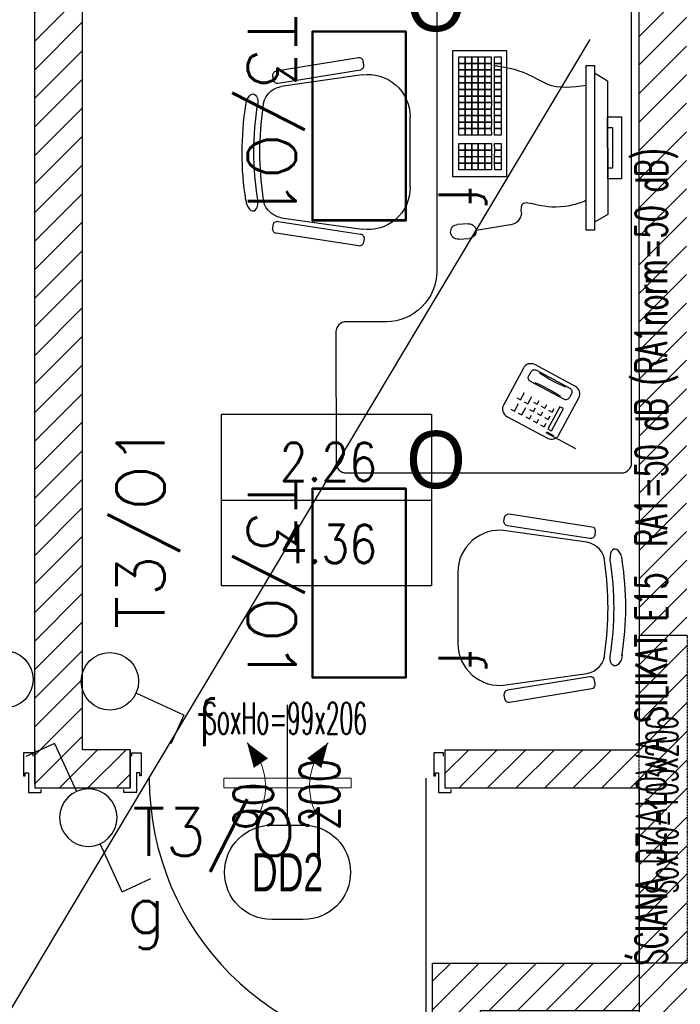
# Model space of a CAD drawing. Header units: millimetres. Extents: x 69081 to 158617, y -37521 to -9534.
# Tile 142 of 256: x 112821 to 113029, y -20190 to -19880. Entities that reach past the tile are written whole.
import ezdxf
from ezdxf.enums import TextEntityAlignment as Align

# ---------------------------------------------------------------- set-up
doc = ezdxf.new("R2010")
doc.units = ezdxf.units.MM
doc.linetypes.add('DP', pattern=[0.5, 0.3, -0.2])
for name, color, linetype in [('0_oświetlenie', 7, 'Continuous'), ('A-----SZ', 8, 'Continuous'), ('A-MEB', 8, 'Continuous'), ('A-SCI', 7, 'Continuous'), ('AM DRZIW WEWN', 1, 'Continuous'), ('BA_drz', 7, 'Continuous'), ('BA_MEBLE', 8, 'Continuous'), ('BA_sym', 7, 'Continuous'), ('E_Oświetlenie - Numer obwodu', 1, 'Continuous'), ('E_Oświetlenie - Opis', 4, 'Continuous'), ('E_Łączniki - Symbol', 3, 'Continuous'), ('F-BIL', 1, 'Continuous'), ('F-BIL-OP', 3, 'Continuous'), ('F-BIL-TA', 1, 'Continuous'), ('JS_PODCIĄGI', 1, 'DP'), ('JS_SUFIT PODWIESZONY', 40, 'Continuous'), ('porta', 8, 'Continuous'), ('R-----OP', 1, 'Continuous'), ('R-----WY', 1, 'Continuous')]:
    doc.layers.add(name, color=color, linetype=linetype)
doc.layers.add('DRZWI', color=3, linetype='Continuous', lineweight=20)
doc.layers.add('SB_OTWORY DRZWI', color=1, linetype='Continuous', lineweight=9)
doc.layers.get('R-----WY').off()
doc.styles.add('BIKTS', font='bikromsw.shx', dxfattribs={"width": 0.85})
doc.styles.add('ROMANS', font='romans.shx', dxfattribs={"height": 1})
doc.styles.add('SIMPLEX', font='simplex', dxfattribs={"width": 0.85})
doc.styles.add('TableTextStyle', font='txt')

# ---------------------------------------------------------------- blocks, each defined once
blk = doc.blocks.new('biurko małe')
at = {"layer": 'BA_MEBLE'}
for p, q in [((30481.42, -30567.94), (30481.43, -30568)), ((30511.01, -30571.62), (30511.42, -30571.63)), ((30471.83, -30604.59), (30475.39, -30579.11)), ((30516.61, -30578.99), (30520.32, -30604.45)), ((30507.3, -30619.55), (30484.94, -30619.62)), ((30503.93, -30632.98), (30464.24, -30633.1)), ((30464.24, -30633.1), (30464.29, -30649.99)), ((30466.26, -30634.97), (30466.27, -30637.02)), ((30468.31, -30634.97), (30466.26, -30634.97)), ((30470.36, -30634.96), (30468.31, -30634.97)), ((30468.31, -30637.02), (30468.31, -30634.97)), ((30468.31, -30634.97), (30468.31, -30637.02)), ((30470.36, -30634.96), (30470.36, -30637.01)), ((30472.4, -30634.96), (30470.36, -30634.96)), ((30470.36, -30637.01), (30470.36, -30634.96)), ((30474.45, -30634.95), (30472.4, -30634.96)), ((30472.4, -30634.96), (30472.41, -30637.01)), ((30472.41, -30637.01), (30472.4, -30634.96)), ((30474.45, -30634.95), (30474.46, -30637)), ((30476.5, -30634.95), (30474.45, -30634.95)), ((30474.46, -30637), (30474.45, -30634.95)), ((30478.55, -30634.94), (30476.5, -30634.95)), ((30476.51, -30636.99), (30476.5, -30634.95)), ((30476.5, -30634.95), (30476.51, -30636.99)), ((30480.6, -30634.93), (30478.55, -30634.94)), ((30478.55, -30634.94), (30478.56, -30636.99)), ((30478.56, -30636.99), (30478.55, -30634.94)), ((30480.6, -30636.98), (30480.6, -30634.93)), ((30480.6, -30634.93), (30480.6, -30636.98)), ((30482.65, -30634.93), (30480.6, -30634.93)), ((30484.69, -30634.92), (30482.65, -30634.93)), ((30482.65, -30634.93), (30482.65, -30636.98)), ((30482.65, -30636.98), (30482.65, -30634.93)), ((30484.69, -30634.92), (30484.7, -30636.97)), ((30486.74, -30634.92), (30484.69, -30634.92)), ((30484.7, -30636.97), (30484.69, -30634.92)), ((30488.79, -30634.91), (30486.74, -30634.92)), ((30486.74, -30634.92), (30486.75, -30636.96)), ((30486.75, -30636.96), (30486.74, -30634.92)), ((30490.84, -30634.9), (30488.79, -30634.91)), ((30488.8, -30636.96), (30488.79, -30634.91)), ((30488.79, -30634.91), (30488.8, -30636.96)), ((30490.85, -30636.95), (30490.84, -30634.9)), ((30495.57, -30634.89), (30493.52, -30634.9)), ((30493.52, -30634.9), (30493.52, -30636.94)), ((30497.61, -30634.88), (30495.57, -30634.89)), ((30495.57, -30634.89), (30495.57, -30636.94)), ((30495.57, -30636.94), (30495.57, -30634.89)), ((30497.61, -30634.88), (30497.62, -30636.93)), ((30499.66, -30634.88), (30497.61, -30634.88)), ((30497.62, -30636.93), (30497.61, -30634.88)), ((30501.71, -30634.87), (30499.66, -30634.88)), ((30499.67, -30636.93), (30499.66, -30634.88)), ((30499.66, -30634.88), (30499.67, -30636.93)), ((30501.72, -30636.92), (30501.71, -30634.87)), ((30503.98, -30649.87), (30503.93, -30632.98)), ((30518.69, -30637.78), (30518.91, -30634.41)), ((30523.55, -30634.72), (30523.32, -30638.09)), ((30466.27, -30637.02), (30468.31, -30637.02)), ((30468.31, -30637.02), (30466.27, -30637.02)), ((30466.27, -30637.02), (30466.27, -30639.07)), ((30468.31, -30637.02), (30470.36, -30637.01)), ((30470.36, -30637.01), (30468.31, -30637.02)), ((30468.31, -30637.02), (30468.32, -30639.07)), ((30468.32, -30639.07), (30468.31, -30637.02)), ((30470.36, -30637.01), (30472.41, -30637.01)), ((30470.37, -30639.06), (30470.36, -30637.01)), ((30472.41, -30637.01), (30470.36, -30637.01)), ((30470.36, -30637.01), (30470.37, -30639.06)), ((30472.41, -30637.01), (30474.46, -30637)), ((30474.46, -30637), (30472.41, -30637.01)), ((30472.42, -30639.05), (30472.41, -30637.01)), ((30472.41, -30637.01), (30472.42, -30639.05)), ((30474.46, -30637), (30476.51, -30636.99)), ((30476.51, -30636.99), (30474.46, -30637)), ((30474.46, -30639.05), (30474.46, -30637)), ((30474.46, -30637), (30474.46, -30639.05)), ((30476.51, -30636.99), (30478.56, -30636.99)), ((30478.56, -30636.99), (30476.51, -30636.99)), ((30476.51, -30636.99), (30476.51, -30639.04)), ((30476.51, -30639.04), (30476.51, -30636.99)), ((30478.56, -30636.99), (30480.6, -30636.98)), ((30480.6, -30636.98), (30478.56, -30636.99)), ((30478.56, -30639.04), (30478.56, -30636.99)), ((30478.56, -30636.99), (30478.56, -30639.04)), ((30480.6, -30636.98), (30482.65, -30636.98)), ((30482.65, -30636.98), (30480.6, -30636.98)), ((30480.6, -30636.98), (30480.61, -30639.03)), ((30480.61, -30639.03), (30480.6, -30636.98)), ((30482.65, -30636.98), (30484.7, -30636.97)), ((30484.7, -30636.97), (30482.65, -30636.98)), ((30482.66, -30639.02), (30482.65, -30636.98)), ((30482.65, -30636.98), (30482.66, -30639.02)), ((30484.7, -30636.97), (30486.75, -30636.96)), ((30486.75, -30636.96), (30484.7, -30636.97)), ((30484.71, -30639.02), (30484.7, -30636.97)), ((30484.7, -30636.97), (30484.71, -30639.02)), ((30486.76, -30639.01), (30486.75, -30636.96)), ((30486.75, -30636.96), (30488.8, -30636.96)), ((30488.8, -30636.96), (30486.75, -30636.96)), ((30486.75, -30636.96), (30486.76, -30639.01)), ((30488.8, -30636.96), (30490.85, -30636.95)), ((30490.85, -30636.95), (30488.8, -30636.96)), ((30488.8, -30636.96), (30488.8, -30639.01)), ((30488.8, -30639.01), (30488.8, -30636.96)), ((30490.85, -30639), (30490.85, -30636.95)), ((30493.52, -30636.94), (30495.57, -30636.94)), ((30495.57, -30636.94), (30493.52, -30636.94)), ((30493.52, -30636.94), (30493.53, -30638.99)), ((30495.57, -30636.94), (30497.62, -30636.93)), ((30497.62, -30636.93), (30495.57, -30636.94)), ((30495.58, -30638.99), (30495.57, -30636.94)), ((30495.57, -30636.94), (30495.58, -30638.99)), ((30497.63, -30638.98), (30497.62, -30636.93)), ((30497.62, -30636.93), (30499.67, -30636.93)), ((30499.67, -30636.93), (30497.62, -30636.93)), ((30497.62, -30636.93), (30497.63, -30638.98)), ((30499.67, -30636.93), (30501.72, -30636.92)), ((30501.72, -30636.92), (30499.67, -30636.93)), ((30499.67, -30636.93), (30499.67, -30638.98)), ((30499.67, -30638.98), (30499.67, -30636.93)), ((30501.72, -30638.97), (30501.72, -30636.92)), ((30468.32, -30639.07), (30466.27, -30639.07)), ((30466.27, -30639.07), (30466.28, -30641.12)), ((30466.27, -30639.07), (30468.32, -30639.07)), ((30466.28, -30641.12), (30468.33, -30641.11)), ((30468.33, -30641.11), (30466.28, -30641.12)), ((30466.28, -30641.12), (30466.28, -30643.17)), ((30470.37, -30639.06), (30468.32, -30639.07)), ((30468.32, -30639.07), (30470.37, -30639.06)), ((30468.32, -30639.07), (30468.33, -30641.11)), ((30468.33, -30641.11), (30468.32, -30639.07)), ((30468.33, -30641.11), (30470.37, -30641.11)), ((30470.37, -30641.11), (30468.33, -30641.11)), ((30468.33, -30641.11), (30468.33, -30643.16)), ((30468.33, -30643.16), (30468.33, -30641.11)), ((30472.42, -30639.05), (30470.37, -30639.06)), ((30470.37, -30639.06), (30472.42, -30639.05)), ((30470.37, -30641.11), (30470.37, -30639.06)), ((30470.37, -30639.06), (30470.37, -30641.11)), ((30470.37, -30641.11), (30472.42, -30641.1)), ((30472.42, -30641.1), (30470.37, -30641.11)), ((30470.38, -30643.16), (30470.37, -30641.11)), ((30470.37, -30641.11), (30470.38, -30643.16)), ((30472.42, -30641.1), (30472.42, -30639.05)), ((30474.46, -30639.05), (30472.42, -30639.05)), ((30472.42, -30639.05), (30472.42, -30641.1)), ((30472.42, -30639.05), (30474.46, -30639.05)), ((30472.42, -30641.1), (30474.47, -30641.1)), ((30472.43, -30643.15), (30472.42, -30641.1)), ((30474.47, -30641.1), (30472.42, -30641.1)), ((30472.42, -30641.1), (30472.43, -30643.15)), ((30474.46, -30639.05), (30476.51, -30639.04)), ((30476.51, -30639.04), (30474.46, -30639.05)), ((30474.47, -30641.1), (30474.46, -30639.05)), ((30474.46, -30639.05), (30474.47, -30641.1)), ((30476.52, -30641.09), (30474.47, -30641.1)), ((30474.47, -30641.1), (30476.52, -30641.09)), ((30474.48, -30643.14), (30474.47, -30641.1)), ((30474.47, -30641.1), (30474.48, -30643.14)), ((30478.56, -30639.04), (30476.51, -30639.04)), ((30476.51, -30639.04), (30476.52, -30641.09)), ((30476.51, -30639.04), (30478.56, -30639.04)), ((30476.52, -30641.09), (30476.51, -30639.04)), ((30476.52, -30641.09), (30478.57, -30641.08)), ((30478.57, -30641.08), (30476.52, -30641.09)), ((30476.52, -30641.09), (30476.52, -30643.14)), ((30476.52, -30643.14), (30476.52, -30641.09)), ((30480.61, -30639.03), (30478.56, -30639.04)), ((30478.56, -30639.04), (30480.61, -30639.03)), ((30478.57, -30641.08), (30478.56, -30639.04)), ((30478.56, -30639.04), (30478.57, -30641.08)), ((30478.57, -30641.08), (30480.62, -30641.08)), ((30478.57, -30643.13), (30478.57, -30641.08)), ((30480.62, -30641.08), (30478.57, -30641.08)), ((30478.57, -30641.08), (30478.57, -30643.13)), ((30482.66, -30639.02), (30480.61, -30639.03)), ((30480.61, -30639.03), (30482.66, -30639.02)), ((30480.61, -30639.03), (30480.62, -30641.08)), ((30480.62, -30641.08), (30480.61, -30639.03)), ((30480.62, -30641.08), (30482.66, -30641.07)), ((30482.66, -30641.07), (30480.62, -30641.08)), ((30480.62, -30641.08), (30480.62, -30643.13)), ((30480.62, -30643.13), (30480.62, -30641.08)), ((30482.66, -30641.07), (30482.66, -30639.02)), ((30484.71, -30639.02), (30482.66, -30639.02)), ((30482.66, -30639.02), (30482.66, -30641.07)), ((30482.66, -30639.02), (30484.71, -30639.02)), ((30482.66, -30641.07), (30484.71, -30641.07)), ((30482.67, -30643.12), (30482.66, -30641.07)), ((30484.71, -30641.07), (30482.66, -30641.07)), ((30482.66, -30641.07), (30482.67, -30643.12)), ((30486.76, -30639.01), (30484.71, -30639.02)), ((30484.71, -30639.02), (30486.76, -30639.01)), ((30484.71, -30641.07), (30484.71, -30639.02)), ((30484.71, -30639.02), (30484.71, -30641.07)), ((30484.71, -30641.07), (30486.76, -30641.06)), ((30486.76, -30641.06), (30484.71, -30641.07)), ((30484.72, -30643.12), (30484.71, -30641.07)), ((30484.71, -30641.07), (30484.72, -30643.12)), ((30486.76, -30641.06), (30486.76, -30639.01)), ((30486.76, -30639.01), (30488.8, -30639.01)), ((30488.8, -30639.01), (30486.76, -30639.01)), ((30486.76, -30639.01), (30486.76, -30641.06)), ((30486.77, -30643.11), (30486.76, -30641.06)), ((30488.81, -30641.06), (30486.76, -30641.06)), ((30486.76, -30641.06), (30486.77, -30643.11)), ((30486.76, -30641.06), (30488.81, -30641.06)), ((30490.85, -30639), (30488.8, -30639.01)), ((30488.8, -30639.01), (30490.85, -30639)), ((30488.8, -30639.01), (30488.81, -30641.06)), ((30488.81, -30641.06), (30488.8, -30639.01)), ((30488.81, -30641.06), (30490.86, -30641.05)), ((30490.86, -30641.05), (30488.81, -30641.06)), ((30488.81, -30641.06), (30488.82, -30643.1)), ((30488.82, -30643.1), (30488.81, -30641.06)), ((30490.86, -30641.05), (30490.85, -30639)), ((30490.86, -30643.1), (30490.86, -30641.05)), ((30495.58, -30638.99), (30493.53, -30638.99)), ((30493.53, -30638.99), (30493.54, -30641.04)), ((30493.53, -30638.99), (30495.58, -30638.99)), ((30493.54, -30641.04), (30495.58, -30641.04)), ((30495.58, -30641.04), (30493.54, -30641.04)), ((30493.54, -30641.04), (30493.54, -30643.09)), ((30497.63, -30638.98), (30495.58, -30638.99)), ((30495.58, -30638.99), (30497.63, -30638.98)), ((30495.58, -30641.04), (30495.58, -30638.99)), ((30495.58, -30638.99), (30495.58, -30641.04)), ((30495.58, -30641.04), (30497.63, -30641.03)), ((30497.63, -30641.03), (30495.58, -30641.04)), ((30495.59, -30643.08), (30495.58, -30641.04)), ((30495.58, -30641.04), (30495.59, -30643.08)), ((30497.63, -30641.03), (30497.63, -30638.98)), ((30497.63, -30638.98), (30499.67, -30638.98)), ((30499.67, -30638.98), (30497.63, -30638.98)), ((30497.63, -30638.98), (30497.63, -30641.03)), ((30499.68, -30641.02), (30497.63, -30641.03)), ((30497.63, -30641.03), (30499.68, -30641.02)), ((30497.64, -30643.08), (30497.63, -30641.03)), ((30497.63, -30641.03), (30497.64, -30643.08)), ((30501.72, -30638.97), (30499.67, -30638.98)), ((30499.67, -30638.98), (30501.72, -30638.97)), ((30499.67, -30638.98), (30499.68, -30641.02)), ((30499.68, -30641.02), (30499.67, -30638.98)), ((30499.68, -30641.02), (30501.73, -30641.02)), ((30501.73, -30641.02), (30499.68, -30641.02)), ((30499.68, -30641.02), (30499.69, -30643.07)), ((30499.69, -30643.07), (30499.68, -30641.02)), ((30501.73, -30641.02), (30501.72, -30638.97)), ((30501.73, -30643.07), (30501.73, -30641.02)), ((30519.19, -30650.38), (30520.85, -30640.25)), ((30466.28, -30643.17), (30468.33, -30643.16)), ((30468.33, -30643.16), (30466.28, -30643.17)), ((30466.28, -30643.17), (30466.29, -30645.22)), ((30468.33, -30643.16), (30470.38, -30643.16)), ((30468.34, -30645.21), (30468.33, -30643.16)), ((30470.38, -30643.16), (30468.33, -30643.16)), ((30468.33, -30643.16), (30468.34, -30645.21)), ((30470.38, -30643.16), (30472.43, -30643.15)), ((30472.43, -30643.15), (30470.38, -30643.16)), ((30470.39, -30645.2), (30470.38, -30643.16)), ((30470.38, -30643.16), (30470.39, -30645.2)), ((30472.43, -30643.15), (30474.48, -30643.14)), ((30474.48, -30643.14), (30472.43, -30643.15)), ((30472.43, -30645.2), (30472.43, -30643.15)), ((30472.43, -30643.15), (30472.43, -30645.2)), ((30474.48, -30643.14), (30476.52, -30643.14)), ((30474.48, -30645.19), (30474.48, -30643.14)), ((30476.52, -30643.14), (30474.48, -30643.14)), ((30474.48, -30643.14), (30474.48, -30645.19)), ((30476.52, -30643.14), (30478.57, -30643.13)), ((30478.57, -30643.13), (30476.52, -30643.14)), ((30476.53, -30645.19), (30476.52, -30643.14)), ((30476.52, -30643.14), (30476.53, -30645.19)), ((30478.57, -30643.13), (30480.62, -30643.13)), ((30478.58, -30645.18), (30478.57, -30643.13)), ((30480.62, -30643.13), (30478.57, -30643.13)), ((30478.57, -30643.13), (30478.58, -30645.18)), ((30480.62, -30643.13), (30482.67, -30643.12)), ((30482.67, -30643.12), (30480.62, -30643.13)), ((30480.63, -30645.18), (30480.62, -30643.13)), ((30480.62, -30643.13), (30480.63, -30645.18)), ((30482.67, -30643.12), (30484.72, -30643.12)), ((30482.68, -30645.17), (30482.67, -30643.12)), ((30484.72, -30643.12), (30482.67, -30643.12)), ((30482.67, -30643.12), (30482.68, -30645.17)), ((30484.72, -30643.12), (30486.77, -30643.11)), ((30486.77, -30643.11), (30484.72, -30643.12)), ((30484.72, -30645.16), (30484.72, -30643.12)), ((30484.72, -30643.12), (30484.72, -30645.16)), ((30486.77, -30643.11), (30488.82, -30643.1)), ((30488.82, -30643.1), (30486.77, -30643.11)), ((30486.77, -30645.16), (30486.77, -30643.11)), ((30486.77, -30643.11), (30486.77, -30645.16)), ((30488.82, -30643.1), (30490.86, -30643.1)), ((30488.82, -30645.15), (30488.82, -30643.1)), ((30490.86, -30643.1), (30488.82, -30643.1)), ((30488.82, -30643.1), (30488.82, -30645.15)), ((30490.87, -30645.15), (30490.86, -30643.1)), ((30493.54, -30643.09), (30495.59, -30643.08)), ((30495.59, -30643.08), (30493.54, -30643.09)), ((30493.54, -30643.09), (30493.55, -30645.14)), ((30495.59, -30643.08), (30497.64, -30643.08)), ((30495.6, -30645.13), (30495.59, -30643.08)), ((30497.64, -30643.08), (30495.59, -30643.08)), ((30495.59, -30643.08), (30495.6, -30645.13)), ((30497.64, -30643.08), (30499.69, -30643.07)), ((30499.69, -30643.07), (30497.64, -30643.08)), ((30497.64, -30645.13), (30497.64, -30643.08)), ((30497.64, -30643.08), (30497.64, -30645.13)), ((30499.69, -30643.07), (30501.73, -30643.07)), ((30499.69, -30645.12), (30499.69, -30643.07)), ((30501.73, -30643.07), (30499.69, -30643.07)), ((30499.69, -30643.07), (30499.69, -30645.12)), ((30501.74, -30645.11), (30501.73, -30643.07)), ((30466.29, -30645.22), (30468.34, -30645.21)), ((30468.34, -30646.25), (30466.29, -30646.26)), ((30466.29, -30646.26), (30466.3, -30648.31)), ((30468.34, -30645.21), (30470.39, -30645.2)), ((30470.39, -30646.25), (30468.34, -30646.25)), ((30468.34, -30646.25), (30468.35, -30648.3)), ((30468.35, -30648.3), (30468.34, -30646.25)), ((30470.39, -30645.2), (30472.43, -30645.2)), ((30472.44, -30646.24), (30470.39, -30646.25)), ((30470.39, -30648.3), (30470.39, -30646.25)), ((30470.39, -30646.25), (30470.39, -30648.3)), ((30472.43, -30645.2), (30474.48, -30645.19)), ((30472.44, -30648.29), (30472.44, -30646.24)), ((30474.49, -30646.24), (30472.44, -30646.24)), ((30472.44, -30646.24), (30472.44, -30648.29)), ((30474.48, -30645.19), (30476.53, -30645.19)), ((30476.53, -30646.23), (30474.49, -30646.24)), ((30474.49, -30648.28), (30474.49, -30646.24)), ((30474.49, -30646.24), (30474.49, -30648.28)), ((30476.53, -30645.19), (30478.58, -30645.18)), ((30478.58, -30646.22), (30476.53, -30646.23)), ((30476.53, -30646.23), (30476.54, -30648.28)), ((30476.54, -30648.28), (30476.53, -30646.23)), ((30478.58, -30645.18), (30480.63, -30645.18)), ((30478.59, -30648.27), (30478.58, -30646.22)), ((30480.63, -30646.22), (30478.58, -30646.22)), ((30478.58, -30646.22), (30478.59, -30648.27)), ((30480.63, -30645.18), (30482.68, -30645.17)), ((30482.68, -30646.21), (30480.63, -30646.22)), ((30480.63, -30646.22), (30480.64, -30648.27)), ((30480.64, -30648.27), (30480.63, -30646.22)), ((30482.68, -30645.17), (30484.72, -30645.16)), ((30482.68, -30648.26), (30482.68, -30646.21)), ((30484.73, -30646.21), (30482.68, -30646.21)), ((30482.68, -30646.21), (30482.68, -30648.26)), ((30484.72, -30645.16), (30486.77, -30645.16)), ((30486.78, -30646.2), (30484.73, -30646.21)), ((30484.73, -30648.26), (30484.73, -30646.21)), ((30484.73, -30646.21), (30484.73, -30648.26)), ((30486.77, -30645.16), (30488.82, -30645.15)), ((30488.82, -30646.19), (30486.78, -30646.2)), ((30486.78, -30648.25), (30486.78, -30646.2)), ((30486.78, -30646.2), (30486.78, -30648.25)), ((30488.82, -30645.15), (30490.87, -30645.15)), ((30490.87, -30646.19), (30488.82, -30646.19)), ((30488.82, -30646.19), (30488.83, -30648.24)), ((30488.83, -30648.24), (30488.82, -30646.19)), ((30490.88, -30648.24), (30490.87, -30646.19)), ((30493.55, -30645.14), (30495.6, -30645.13)), ((30495.6, -30646.18), (30493.55, -30646.18)), ((30493.55, -30646.18), (30493.56, -30648.23)), ((30495.6, -30645.13), (30497.64, -30645.13)), ((30497.65, -30646.17), (30495.6, -30646.18)), ((30495.6, -30648.22), (30495.6, -30646.18)), ((30495.6, -30646.18), (30495.6, -30648.22)), ((30497.64, -30645.13), (30499.69, -30645.12)), ((30499.69, -30646.16), (30497.65, -30646.17)), ((30497.65, -30648.22), (30497.65, -30646.17)), ((30497.65, -30646.17), (30497.65, -30648.22)), ((30499.69, -30645.12), (30501.74, -30645.11)), ((30501.74, -30646.16), (30499.69, -30646.16)), ((30499.69, -30646.16), (30499.7, -30648.21)), ((30499.7, -30648.21), (30499.69, -30646.16)), ((30501.75, -30648.21), (30501.74, -30646.16)), ((30464.29, -30649.99), (30503.98, -30649.87)), ((30466.3, -30648.31), (30468.35, -30648.3)), ((30468.35, -30648.3), (30470.39, -30648.3)), ((30470.39, -30648.3), (30472.44, -30648.29)), ((30472.44, -30648.29), (30474.49, -30648.28)), ((30474.49, -30648.28), (30476.54, -30648.28)), ((30476.54, -30648.28), (30478.59, -30648.27)), ((30478.59, -30648.27), (30480.64, -30648.27)), ((30480.64, -30648.27), (30482.68, -30648.26)), ((30482.68, -30648.26), (30484.73, -30648.26)), ((30484.73, -30648.26), (30486.78, -30648.25)), ((30486.78, -30648.25), (30488.83, -30648.24)), ((30488.83, -30648.24), (30490.88, -30648.24)), ((30493.56, -30648.23), (30495.6, -30648.22)), ((30495.6, -30648.22), (30497.65, -30648.22)), ((30497.65, -30648.22), (30499.7, -30648.21)), ((30499.7, -30648.21), (30501.75, -30648.21)), ((30573.51, -30652.9), (30574.14, -30654.07)), ((30577.62, -30652.18), (30575.3, -30653.44)), ((30576.99, -30651.02), (30577.62, -30652.18)), ((30578.25, -30653.34), (30578.87, -30654.5)), ((30574.14, -30654.07), (30571.81, -30655.32)), ((30575.39, -30656.39), (30573.07, -30657.64)), ((30574.76, -30655.23), (30575.39, -30656.39)), ((30578.87, -30654.5), (30576.55, -30655.76)), ((30584.19, -30662.16), (30585.38, -30664.35)), ((30584.43, -30662), (30589.45, -30671.29)), ((30520.84, -30674.91), (30469.05, -30675.06)), ((30469.05, -30675.06), (30469.06, -30677.69)), ((30520.85, -30677.54), (30520.84, -30674.91)), ((30469.06, -30677.69), (30520.85, -30677.54)), ((30474.03, -30681.78), (30471.54, -30677.68)), ((30515.9, -30681.66), (30518.38, -30677.55)), ((30474.03, -30681.78), (30515.9, -30681.66))]:
    blk.add_line(p, q, dxfattribs=at)
for points in [[(30472.11, -30576.43), (30473.25, -30576.62, -0.414214), (30474.34, -30578.13), (30470.18, -30604.05, -0.414214), (30468.67, -30605.14), (30467.54, -30604.96, -0.414214), (30466.44, -30603.45), (30470.6, -30577.53, -0.414214)], [(30519.99, -30576.28), (30518.86, -30576.46, 0.414214), (30517.76, -30577.97), (30521.84, -30603.9, 0.414214), (30523.35, -30605), (30524.49, -30604.82, 0.414214), (30525.58, -30603.32), (30521.5, -30577.38, 0.414214)], [(30450.09, -30628.12), (30533.64, -30627.82, 0.414214), (30549.43, -30611.94), (30549.4, -30599.27, -0.414214), (30552.55, -30596.09), (30593.74, -30595.97, -0.414214), (30596.92, -30599.13), (30597.19, -30685.75, -0.414214), (30594.03, -30688.93), (30450.29, -30689.4, -0.414214), (30447.11, -30686.24), (30446.93, -30631.3, -0.414214)], [(30585.15, -30666.12), (30573.54, -30672.39, -0.414214), (30569.96, -30671.33), (30563.06, -30658.55, -0.414214), (30564.12, -30654.98), (30575.74, -30648.7, -0.414214), (30579.31, -30649.77), (30586.22, -30662.54, -0.414214)], [(30572.28, -30670.07), (30573.45, -30669.44, 0.414214), (30573.98, -30667.65), (30568.33, -30657.2, 0.414214), (30566.54, -30656.67), (30565.38, -30657.3, 0.414214), (30564.85, -30659.09), (30570.5, -30669.54, 0.414214)]]:
    blk.add_lwpolyline(points, format="xyb", close=True, dxfattribs=at)
for points in [[(30577.18, -30656.92), (30577.81, -30658.08), (30576.65, -30658.71)], [(30579.5, -30655.67), (30580.13, -30656.83), (30578.97, -30657.45)], [(30574.86, -30658.18), (30575.49, -30659.34), (30574.32, -30659.97)], [(30578.44, -30659.24), (30579.06, -30660.4), (30577.9, -30661.03)], [(30580.76, -30657.99), (30581.39, -30659.15), (30580.22, -30659.78)], [(30576.11, -30660.5), (30576.74, -30661.66), (30575.58, -30662.29)], [(30577.37, -30662.82), (30578, -30663.98), (30576.84, -30664.61)], [(30579.69, -30661.57), (30580.32, -30662.73), (30579.16, -30663.35)], [(30582.01, -30660.31), (30582.64, -30661.47), (30581.48, -30662.1)]]:
    blk.add_lwpolyline(points, dxfattribs=at)
for points in [[(30583.9, -30663.79), (30576.93, -30667.56), (30576.3, -30666.4), (30583.27, -30662.63)], [(30485.2, -30681.75), (30485.21, -30686.07), (30504.75, -30686.01), (30504.73, -30681.7)], [(30488.59, -30681.74), (30488.6, -30683.26), (30501.35, -30683.23), (30501.34, -30681.71)]]:
    blk.add_lwpolyline(points, close=True, dxfattribs=at)
for centre, radius, start, end in [((30496.41, -30662.41), 95.66, 81.121, 99.2928), ((30481.93, -30580.03), 6.6, 90.1641, 172.034), ((30496.11, -30666.11), 95.66, 81.0377, 99.2095), ((30496.26, -30668), 95.66, 81.7021, 98.6258), ((30510.08, -30579.95), 6.6, 8.2942, 90.1641), ((30484.9, -30606.42), 13.2, 172.034, 270.1641), ((30507.26, -30606.35), 13.2, 270.1641, 8.2942), ((30521.23, -30634.57), 2.32, 356.2268, 176.2268), ((30521.01, -30637.94), 2.32, 176.2268, 356.2268), ((30515.18, -30650.5), 4.01, 271.829, 1.829), ((30526.61, -30686.51), 47.23, 22.7847, 34.0107), ((30612.19, -30640.24), 47.23, 202.7847, 214.0107)]:
    blk.add_arc(centre, radius, start, end, dxfattribs=at)
blk.add_ellipse((30480.88, -30569.85), major_axis=(-3.17, -0.55), ratio=0.570527, start_param=4.50066, end_param=7.718968, dxfattribs=at)
at = {"layer": 'BA_MEBLE', "extrusion": (0, 0, -1)}
blk.add_ellipse((30511.29, -30569.76), major_axis=(3.17, -0.53), ratio=0.570527, start_param=4.50066, end_param=7.718968, dxfattribs=at)
at = {"layer": 'BA_MEBLE', "start_tangent": (0.113374, -0.993552), "end_tangent": (-0.130236, -0.991483)}
blk.add_spline([(30469.02, -30646.04), (30469.26, -30648.02), (30473.07, -30659.3), (30474.82, -30662.63), (30475.25, -30675.04)], degree=3, dxfattribs=at)
at = {"layer": 'BA_MEBLE'}
blk.add_open_spline([(30515.31, -30654.51), (30514.17, -30654.48), (30509.73, -30654.34), (30515.39, -30662.57), (30511.94, -30673.94), (30511.48, -30674.69), (30511.35, -30674.94)], degree=3, knots=[0, 0, 0, 0, 0.0282659, 0.1100913, 0.1263817, 0.1340295, 0.1340295, 0.1340295, 0.1340295], dxfattribs=at)
blk = doc.blocks.new('KRATKA WENT')
at = {"layer": 'DRZWI'}
for points in [[(-12.72, 11.16, 0, 5.4, 0), (-8.38, 4.78, 5.4, 5.4, 0)], [(12.72, 11.16, 0, 5.4, 0), (8.38, 4.78, 5.4, 5.4, 0)]]:
    blk.add_lwpolyline(points, format="xyseb", dxfattribs=at)
blk.add_lwpolyline([(20, -3), (20, 0), (-20, 0), (-20, -3)], close=True, dxfattribs=at)
for centre, start, end in [((-26.01, -2.55), 334.6838, 45.9092), ((26.01, -2.55), 134.0908, 205.3162)]:
    blk.add_arc(centre, 19.09, start, end, dxfattribs=at)
blk = doc.blocks.new('dr1h901')
at = {"color": 0}
blk.add_line((-0.5, 0), (-0.5, 1.005), dxfattribs=at)
at = {"color": 1}
blk.add_line((0, 0.1689), (0, -0.2655), dxfattribs=at)
blk.add_arc((-0.5, 0), 1, 0, 90, dxfattribs=at)
blk = doc.blocks.new('DYBY-BL5')
at = {"layer": 'F-BIL-TA', "color": 1}
blk.add_line((0, 45), (110, 45), dxfattribs=at)
blk.add_lwpolyline([(0, 0), (0, 90), (110, 90), (110, 0)], close=True, dxfattribs=at)
at = {"layer": 'F-BIL-OP', "style": 'SIMPLEX', "width": 0.85}
blk.add_attdef('NR', text='', height=20, dxfattribs=at).set_placement((56, 55), align=Align.CENTER)
at = {"layer": 'F-BIL-OP', "color": 2, "style": 'SIMPLEX', "width": 0.85, "flags": 1}
for tag, p in [('NAZWA', (119, 55)), ('POSADZKA', (119, 12)), ('GRUPA', (119, -27)), ('RODZAJ', (119, -72))]:
    blk.add_attdef(tag, p, '', height=19, dxfattribs=at)
at = {"layer": 'F-BIL-OP', "color": 2, "style": 'SIMPLEX', "width": 0.85}
blk.add_attdef('POW.', text='', height=20, dxfattribs=at).set_placement((56, 12), align=Align.CENTER)
at = {"layer": 'F-BIL-OP', "color": 2, "style": 'SIMPLEX', "width": 0.85, "flags": 1}
blk.add_attdef('POWH.', text='', height=20, dxfattribs=at).set_placement((56, -27), align=Align.CENTER)
blk = doc.blocks.new('symdrz')
blk.add_lwpolyline([(-10, -30, -1), (-10, 30), (10, 30, -1), (10, -30)], format="xyb", close=True)
at = {"style": 'BIKTS', "width": 0.8}
blk.add_attdef('SZERDRZ', text='', height=25, dxfattribs=at).set_placement((77.15, 8.8), align=Align.CENTER)
blk.add_attdef('SYMDRZ', text='', height=25, dxfattribs=at).set_placement((0, 0), align=Align.MIDDLE)
blk.add_attdef('WYSDRZ', text='', height=25, dxfattribs=at).set_placement((77.15, -9.49), align=Align.TOP_CENTER)
blk = doc.blocks.new('A$Ca26416af')
at = {"layer": 'A-SCI', "color": 4}
for p, q in [((0, 0), (0, 15)), ((103, 0), (103, 15))]:
    blk.add_line(p, q, dxfattribs=at)
at = {"layer": 'JS_PODCIĄGI', "lineweight": -3}
for p, q in [((0, 15), (103, 15)), ((103, 0), (0, 0))]:
    blk.add_line(p, q, dxfattribs=at)
at = {"layer": 'AM DRZIW WEWN', "insert": (21.87, 12.86), "char_height": 10, "width": 61.9698, "attachment_point": 1, "style": 'ROMANS'}
blk.add_mtext('{\\W0.5;SoxHo=103x206}', dxfattribs=at)
blk = doc.blocks.new('E_Łącznik jednobiegunowy')
at = {"layer": 'E_Łączniki - Symbol'}
for q in [(3.7, 17.27), (19.6, 28.22)]:
    blk.add_line((10.58, 32.33), q, dxfattribs=at)
blk.add_circle((-0.05, 9.04), 9.04, dxfattribs=at)
at = {"layer": 'E_Oświetlenie - Numer obwodu', "style": 'SIMPLEX'}
blk.add_attdef('OBWÓD', (13.86, 6.42), '', height=15, dxfattribs=at)
at = {"layer": 'E_Oświetlenie - Opis', "style": 'SIMPLEX'}
blk.add_attdef('OPIS1', (11.97, 35.59), '', height=15, dxfattribs=at)
blk.add_attdef('h. montażu', text='', height=15, dxfattribs=at).set_placement((1.49, 23.5), align=Align.RIGHT)
blk = doc.blocks.new('opis lamp')
at = {"layer": 'E_Oświetlenie - Numer obwodu', "style": 'SIMPLEX'}
blk.add_attdef('OBWÓD', text='', height=15, dxfattribs=at).set_placement((-9.46, -1.18), align=Align.CENTER)
at = {"layer": 'E_Oświetlenie - Opis', "style": 'SIMPLEX'}
blk.add_attdef('OPIS1', (55.72, 42.77), '', height=15, dxfattribs=at)
blk = doc.blocks.new('E_Łącznik Schodowy')
at = {"layer": 'E_Łączniki - Symbol'}
for p, q in [((14.76, 32.33), (7.88, 17.27)), ((14.76, 32.33), (23.78, 28.22)), ((-6.5, -14.25), (0.37, 0.82)), ((-6.5, -14.25), (-15.52, -10.13))]:
    blk.add_line(p, q, dxfattribs=at)
blk.add_circle((4.13, 9.04), 9.04, dxfattribs=at)
at = {"layer": 'E_Oświetlenie - Numer obwodu', "style": 'SIMPLEX'}
blk.add_attdef('OBWÓD', (18.03, 6.42), '', height=15, dxfattribs=at)
at = {"layer": 'E_Oświetlenie - Opis', "style": 'SIMPLEX'}
blk.add_attdef('OPIS1', (16.15, 35.59), '', height=15, dxfattribs=at)
blk.add_attdef('h. montażu', text='', height=15, dxfattribs=at).set_placement((5.67, 23.5), align=Align.RIGHT)

msp = doc.modelspace()

# ---------------------------------------------------------------- hatches: boundary and pattern name
at = {"layer": 'A-----SZ'}
h = msp.add_hatch(dxfattribs=at)
h.set_pattern_fill('ANSI31', color=256, scale=2)
h.set_pattern_definition([(45, (77432.36, 16085.3974), (-4.49012806, 4.49012806), [])])
h.paths.add_polyline_path([(113612.1415, -19261.5941), (113554.1415, -19261.5941), (113554.1415, -19421.5941), (113566.1415, -19421.5941), (113566.1415, -19273.5941), (113612.1415, -19273.5941)])
h.paths.add_polyline_path([(113821.1415, -19261.5941), (113711.1415, -19261.5941), (113711.1415, -19273.5941), (113821.1415, -19273.5941)])
h.paths.add_polyline_path([(113733.1415, -19421.5941), (113195.1415, -19421.5941), (113195.1415, -19436.5941), (113733.1415, -19436.5941)])
h.paths.add_polyline_path([(113558.6415, -19860.5747), (113546.6415, -19860.5736), (113546.6415, -19940.5941), (113486.6415, -19940.5941), (113486.6415, -19952.5941), (113558.6415, -19952.5941)], flags=17)
h.paths.add_polyline_path([(113821.1415, -20081.5941), (113486.6415, -20081.5941), (113486.6415, -19860.5681), (113471.6415, -19860.5668), (113471.6415, -20351.5941), (113486.6415, -20351.5941), (113486.6415, -20096.5941), (113821.1415, -20096.5941)])
h.paths.add_polyline_path([(113471.6415, -20181.5941), (113219.6415, -20181.5941), (113219.6415, -20203.5941), (113231.6415, -20203.5941), (113231.6415, -20193.5941), (113471.6415, -20193.5941)])
h.paths.add_polyline_path([(113471.6415, -20303.5941), (113371.6415, -20303.5941), (113371.6415, -20351.5941), (113383.6415, -20351.5941), (113383.6415, -20315.5941), (113471.6415, -20315.5941)])
h.paths.add_polyline_path([(113231.6415, -20313.5941), (113231.6415, -20302.5941), (113219.6415, -20302.5941), (113219.6415, -20351.5941), (113231.6415, -20351.5941)])
h.paths.add_polyline_path([(113031.1534, -19860.5269), (113016.1534, -19860.5255), (113016.2519, -20109.5941), (112955.2009, -20109.5941), (112955.2009, -20121.5941), (113016.2566, -20121.5941), (113016.2566, -20256.5941), (113031.3102, -20256.5941)])
h.paths.add_polyline_path([(112856.2009, -20109.5941), (112841.2009, -20109.5941), (112841.2009, -19860.5097), (112826.2009, -19860.5097), (112826.2009, -20120.3598), (112826.2009, -20121.5941), (112856.2009, -20121.5941)])
h.paths.add_polyline_path([(112722.6415, -20121.5941), (112727.2009, -20121.5941), (112727.2009, -20109.5941), (112710.6415, -20109.5941), (112710.6415, -20187.5941), (112612.6415, -20187.5941), (112612.6415, -20156.5941), (112612.6415, -20075.5941), (112600.6415, -20075.5941), (112600.6415, -20087.5941), (112600.6415, -20187.5941), (112410.6415, -20187.5941), (112410.6415, -20199.5941), (112445.6415, -20199.5941), (112445.6415, -20289.5941), (112410.6415, -20289.5941), (112410.6415, -19911.9298), (112395.6415, -19915.3929), (112395.6415, -20360.5941), (112410.6415, -20360.5941), (112410.6415, -20301.5941), (112445.6415, -20301.5941), (112445.6415, -20351.5941), (112457.6415, -20351.5941), (112457.6415, -20199.5941), (112600.6415, -20199.5941), (112600.6415, -20204.5941), (112612.6415, -20204.5941), (112612.6415, -20199.5941), (112722.6415, -20199.5941)])
h.paths.add_polyline_path([(112722.6415, -20298.5941), (112710.6415, -20298.5941), (112710.6415, -20303.5941), (112722.6415, -20303.5941)], flags=17)
h.paths.add_polyline_path([(112612.6415, -20303.5941), (112600.6415, -20303.5941), (112600.6415, -20351.5941), (112612.6415, -20351.5941)], flags=17)
h.paths.add_polyline_path([(112501.6415, -20075.5941), (112410.6415, -20075.5941), (112410.6415, -20087.5941), (112501.6415, -20087.5941)], flags=17)
h.paths.add_polyline_path([(113621.1415, -19860.5941), (113633.1415, -19860.5941), (113633.1415, -19860.5814), (113621.1415, -19860.5803)], flags=17)
h.paths.add_polyline_path([(113761.1415, -19860.5941), (113773.1415, -19860.5941), (113761.1415, -19860.593)], flags=17)
h.paths.add_polyline_path([(113773.1415, -19890.5941), (113773.1415, -19902.5941), (113821.1415, -19902.5941), (113821.1415, -19890.5941)], flags=17)
h.paths.add_polyline_path([(113016.2566, -20256.5941), (113016.2566, -20271.5941), (113016.4304, -20271.5941), (113016.4304, -20351.5941), (113031.3478, -20351.5941), (113031.3102, -20256.5941)])
h.paths.add_polyline_path([(112286.6415, -20375.5941), (112286.6415, -20360.5941), (112230.0579, -20360.5941), (112140.8553, -19974.2149), (112126.2397, -19977.5892), (112218.1264, -20375.5941)])
h.paths.add_polyline_path([(112389.6415, -20360.5941), (112389.6415, -20375.5941), (112445.6415, -20375.5941), (112445.6415, -20360.5941)])
h = msp.add_hatch(dxfattribs=at)
h.set_pattern_fill('ANSI31', color=256, scale=2)
h.set_pattern_definition([(45, (84993.559, 10680.545), (-4.4901281, 4.4901281), [])])
h.paths.add_polyline_path([(113016.3317, -20176.6694), (113016.3317, -20191.6694), (112966.3317, -20191.6694), (112966.3317, -20351.5941), (112951.3317, -20351.5941), (112951.3317, -20176.6694)])

# ---------------------------------------------------------------- linework, layer by layer
at = {"layer": '0_oświetlenie'}
for points in [[(112913.4122, -19943.3361, 0), (112913.4122, -19883.7365, 0)], [(112913.4122, -19883.7365, 0), (112913.4122, -19943.3361, 0)], [(112913.4122, -19883.7365, 0), (112943.0138, -19883.7365, 0)], [(112943.0138, -19883.7365, 0), (112913.4122, -19883.7365, 0)], [(112913.4122, -19883.7365, 0), (112913.4122, -19943.3361, 0)], [(112943.0138, -19883.7365, 0), (112913.4122, -19883.7365, 0)], [(112913.4122, -19943.3361, 0), (112913.4122, -19883.7365, 0)], [(112913.4122, -19883.7365, 0), (112943.0138, -19883.7365, 0)], [(112913.6622, -19883.9865, 0), (112913.6622, -19943.0861, 0)], [(112942.7638, -19883.9865, 0), (112913.6622, -19883.9865, 0)], [(112913.6622, -19943.0861, 0), (112913.6622, -19883.9865, 0)], [(112913.6622, -19883.9865, 0), (112942.7638, -19883.9865, 0)], [(112942.7638, -19943.0861, 0), (112942.7638, -19883.9865, 0)], [(112942.7638, -19883.9865, 0), (112942.7638, -19943.0861, 0)], [(112943.0138, -19883.7365, 0), (112943.0138, -19943.3361, 0)], [(112943.0138, -19943.3361, 0), (112943.0138, -19883.7365, 0)], [(112943.0138, -19943.3361, 0), (112943.0138, -19883.7365, 0)], [(112943.0138, -19883.7365, 0), (112943.0138, -19943.3361, 0)], [(112943.0138, -19943.3361, 0), (112913.4122, -19943.3361, 0)], [(112913.4122, -19943.3361, 0), (112943.0138, -19943.3361, 0)], [(112913.4122, -19943.3361, 0), (112943.0138, -19943.3361, 0)], [(112943.0138, -19943.3361, 0), (112913.4122, -19943.3361, 0)], [(112913.6622, -19943.0861, 0), (112942.7638, -19943.0861, 0)], [(112942.7638, -19943.0861, 0), (112913.6622, -19943.0861, 0)], [(112913.4122, -20087.0022, 0), (112913.4122, -20027.4026, 0)], [(112913.4122, -20027.4026, 0), (112913.4122, -20087.0022, 0)], [(112913.4122, -20027.4026, 0), (112943.0138, -20027.4026, 0)], [(112943.0138, -20027.4026, 0), (112913.4122, -20027.4026, 0)], [(112913.4122, -20027.4026, 0), (112913.4122, -20087.0022, 0)], [(112943.0138, -20027.4026, 0), (112913.4122, -20027.4026, 0)], [(112913.4122, -20087.0022, 0), (112913.4122, -20027.4026, 0)], [(112913.4122, -20027.4026, 0), (112943.0138, -20027.4026, 0)], [(112913.6622, -20027.6526, 0), (112913.6622, -20086.7522, 0)], [(112942.7638, -20027.6526, 0), (112913.6622, -20027.6526, 0)], [(112913.6622, -20086.7522, 0), (112913.6622, -20027.6526, 0)], [(112913.6622, -20027.6526, 0), (112942.7638, -20027.6526, 0)], [(112942.7638, -20086.7522, 0), (112942.7638, -20027.6526, 0)], [(112942.7638, -20027.6526, 0), (112942.7638, -20086.7522, 0)], [(112943.0138, -20027.4026, 0), (112943.0138, -20087.0022, 0)], [(112943.0138, -20087.0022, 0), (112943.0138, -20027.4026, 0)], [(112943.0138, -20087.0022, 0), (112943.0138, -20027.4026, 0)], [(112943.0138, -20027.4026, 0), (112943.0138, -20087.0022, 0)], [(112943.0138, -20087.0022, 0), (112913.4122, -20087.0022, 0)], [(112913.4122, -20087.0022, 0), (112943.0138, -20087.0022, 0)], [(112913.4122, -20087.0022, 0), (112943.0138, -20087.0022, 0)], [(112943.0138, -20087.0022, 0), (112913.4122, -20087.0022, 0)], [(112913.6622, -20086.7522, 0), (112942.7638, -20086.7522, 0)], [(112942.7638, -20086.7522, 0), (112913.6622, -20086.7522, 0)]]:
    msp.add_polyline3d(points, dxfattribs=at)
at = {"layer": 'A-SCI', "color": 5}
for p, q in [((112826.2009, -20120.3598), (112826.2009, -19860.5097)), ((112841.2009, -20109.5941), (112841.2009, -19860.5097)), ((113016.1534, -19860.5667), (113016.2519, -20109.5941)), ((112826.2009, -20109.5941), (112826.2009, -20121.5941)), ((112856.2009, -20109.5941), (112856.2009, -20121.5941)), ((112955.2009, -20109.5941), (113016.2519, -20109.5941)), ((112955.2009, -20109.5941), (112955.2009, -20121.5941)), ((112955.2009, -20121.5941), (113016.2566, -20121.5941)), ((113016.2566, -20121.5941), (113016.2566, -20351.5941))]:
    msp.add_line(p, q, dxfattribs=at)
for points in [[(112826.2009, -20109.5941), (112826.2009, -20121.5941), (112856.2009, -20121.5941), (112856.2009, -20109.5941), (112841.2009, -20109.5941)], [(113016.3317, -20176.6694), (113016.3317, -20191.6694), (112966.3317, -20191.6694), (112966.3317, -20351.5941), (112951.3317, -20351.5941), (112951.3317, -20176.6694), (113016.3317, -20176.6694)]]:
    msp.add_lwpolyline(points, dxfattribs=at)
at = {"layer": 'BA_MEBLE'}
for p, q in [((112999.7858, -20044.3942), (112974.3192, -20040.7561)), ((113007.177, -20049.9743), (113007.1662, -20049.5645)), ((112959.2524, -20053.8234), (112959.2524, -20076.184)), ((113010.9441, -20079.5576), (113010.879, -20079.5413)), ((112974.3192, -20089.2513), (112999.7858, -20085.6132))]:
    msp.add_line(p, q, dxfattribs=at)
for points in [[(113002.4859, -20041.0104), (113002.3109, -20042.1421, -0.41421356), (113000.8046, -20043.2449), (112974.8601, -20039.2326, -0.41421356), (112973.7574, -20037.7264), (112973.9324, -20036.5946, -0.41421356), (112975.4386, -20035.4918), (113001.3831, -20039.5041, -0.41421356)], [(113002.4732, -20088.8837), (113002.2885, -20087.7535, 0.41421356), (113000.7729, -20086.6636), (112974.8637, -20090.8973, 0.41421356), (112973.7738, -20092.4129), (112973.9585, -20093.5431, 0.41421356), (112975.4741, -20094.633), (113001.3834, -20090.3993, 0.41421356)]]:
    msp.add_lwpolyline(points, format="xyb", close=True, dxfattribs=at)
for centre, radius, start, end in [((112972.4524, -20053.8234), 13.2, 81.869898, 180), ((112998.8524, -20050.9279), 6.6, 0, 81.869898), ((112912.7296, -20065.147), 95.6584, 350.954594, 9.126413), ((112916.4235, -20064.8351), 95.6584, 350.871332, 9.04315), ((112910.8353, -20065.0037), 95.6584, 351.538366, 8.462006), ((112972.4524, -20076.184), 13.2, 180, 278.130102), ((112998.8524, -20079.0796), 6.6, 278.130102, 0)]:
    msp.add_arc(centre, radius, start, end, dxfattribs=at)
msp.add_ellipse((113009.0316, -20049.6878), major_axis=(-0.5371, 3.1718), ratio=0.57052704, start_param=4.50065957, end_param=7.71896787, dxfattribs=at)
at = {"layer": 'BA_MEBLE', "extrusion": (0, 0, -1)}
msp.add_ellipse((113009.0316, -20080.0987), major_axis=(0.5371, 3.1718), ratio=0.57052704, start_param=1.35906692, end_param=4.57737522, dxfattribs=at)
at = {"layer": 'JS_SUFIT PODWIESZONY'}
msp.add_line((113000.7787, -19886.3136), (112722.6415, -20351.5941), dxfattribs=at)
at = {"layer": 'porta'}
for points in [[(112825.7009, -20111.5941), (112825.7009, -20110.5941), (112822.7009, -20110.5941), (112822.7009, -20117.8441), (112823.2009, -20117.8441), (112823.2009, -20116.8441), (112824.2009, -20116.8441), (112824.2009, -20123.0941), (112828.2009, -20123.0941), (112828.2009, -20123.0941), (112828.2009, -20122.0941)], [(112856.7009, -20111.5941), (112856.7009, -20110.5941), (112859.7009, -20110.5941), (112859.7009, -20117.8441), (112859.2009, -20117.8441), (112859.2009, -20116.8441), (112858.2009, -20116.8441), (112858.2009, -20123.0941), (112854.2009, -20123.0941), (112854.2009, -20123.0941), (112854.2009, -20122.0941)], [(112954.7009, -20111.5941), (112954.7009, -20110.5941), (112951.7009, -20110.5941), (112951.7009, -20117.8441), (112952.2009, -20117.8441), (112952.2009, -20116.8441), (112953.2009, -20116.8441), (112953.2009, -20123.0941), (112957.2009, -20123.0941), (112957.2009, -20123.0941), (112957.2009, -20122.0941)]]:
    msp.add_lwpolyline(points, dxfattribs=at)

# ---------------------------------------------------------------- block references
at = {"layer": '0_oświetlenie'}
ref = msp.add_blockref('opis lamp', (112921.2214, -19888.7024, 1), dxfattribs=dict(at, rotation=270.0000000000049))
ref.add_attrib('OBWÓD', 'T3/O1', dxfattribs={"layer": 'E_Oświetlenie - Numer obwodu', "height": 15, "rotation": 270, "style": 'SIMPLEX'}).set_placement((112893.2534, -19910.8586, 1), align=Align.CENTER)
ref.add_attrib('OPIS1', 'f', (112953.1682, -19932.0016, 1), dxfattribs={"layer": 'E_Oświetlenie - Opis', "height": 15, "rotation": 270, "style": 'SIMPLEX'})
ref = msp.add_blockref('E_Łącznik jednobiegunowy', (112840.7688, -20088.1363, 1), dxfattribs=dict(at, rotation=270.0000000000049))
ref.add_attrib('OPIS1', 'f', (112876.3554, -20108.5361, 1), dxfattribs={"layer": 'E_Oświetlenie - Opis', "height": 15, "style": 'SIMPLEX'})
ref.add_attrib('OBWÓD', 'T3/O1', (112866.9505, -20071.6569, 1), dxfattribs={"layer": 'E_Oświetlenie - Numer obwodu', "height": 15, "rotation": 90, "style": 'SIMPLEX'})
ref = msp.add_blockref('opis lamp', (112921.2214, -20034.3108, 1), dxfattribs=dict(at, rotation=270.0000000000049))
ref.add_attrib('OBWÓD', 'T3/O1', dxfattribs={"layer": 'E_Oświetlenie - Numer obwodu', "height": 15, "rotation": 270, "style": 'SIMPLEX'}).set_placement((112893.2534, -20056.4671, 1), align=Align.CENTER)
ref.add_attrib('OPIS1', 'f', (112953.1682, -20077.61, 1), dxfattribs={"layer": 'E_Oświetlenie - Opis', "height": 15, "rotation": 270, "style": 'SIMPLEX'})
ref = msp.add_blockref('E_Łącznik jednobiegunowy', (112825.6688, -20087.4545, 1), dxfattribs=dict(at, rotation=90.0000000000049))
ref.add_attrib('OPIS1', 'e', dxfattribs={"layer": 'E_Oświetlenie - Opis', "height": 15, "style": 'SIMPLEX'}).set_placement((112790.0822, -20076.3793, 1), align=Align.RIGHT)
ref.add_attrib('OBWÓD', 'T3/O1', dxfattribs={"layer": 'E_Oświetlenie - Numer obwodu', "height": 15, "style": 'SIMPLEX'}).set_placement((112802.1981, -20098.4395, 1), align=Align.RIGHT)
ref = msp.add_blockref('E_Łącznik Schodowy', (112838.9133, -20121.8959, 1), dxfattribs=dict(at, xscale=-1, rotation=180))
ref.add_attrib('OBWÓD', 'T3/O1', (112856.9463, -20143.0116, 1), dxfattribs={"layer": 'E_Oświetlenie - Numer obwodu', "height": 15, "style": 'SIMPLEX'})
ref.add_attrib('OPIS1', 'g', (112855.0586, -20167.2067, 1), dxfattribs={"layer": 'E_Oświetlenie - Opis', "height": 15, "style": 'SIMPLEX'})
at = {"layer": 'A-MEB', "xscale": -1, "rotation": 90.18308048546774}
msp.add_blockref('biurko małe', (82227.3745, 10476.3883), dxfattribs=at)
at = {"layer": 'AM DRZIW WEWN'}
ref = msp.add_blockref('symdrz', (112905.7009, -20148.1401), dxfattribs=dict(at, xscale=0.4950000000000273, yscale=0.4950000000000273, zscale=0.4950000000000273))
ref.add_attrib('Symdrz', 'DD2', dxfattribs={"layer": 'BA_sym', "height": 12, "style": 'BIKTS', "width": 0.7}).set_placement((112905.7009, -20148.1401), align=Align.MIDDLE_CENTER)
at = {"layer": 'BA_drz', "xscale": -87, "yscale": -87, "zscale": -87}
msp.add_blockref('dr1h901', (112905.7009, -20118.5941), dxfattribs=at)
at = {"layer": 'F-BIL', "xscale": 0.6, "yscale": 0.6, "zscale": 0.6}
msp.add_blockref('DYBY-BL5', (112884.9375, -20058.1335), dxfattribs=at).add_auto_attribs({'NR': '2.26', 'POW.': '4.36'})
at = {"layer": 'R-----WY'}
msp.add_blockref('KRATKA WENT', (112905.7009, -20118.5941), dxfattribs=at)
msp.add_blockref('KRATKA WENT', (112905.7009, -20118.5941), dxfattribs=at)
at = {"layer": 'SB_OTWORY DRZWI', "rotation": 90}
msp.add_blockref('A$Ca26416af', (113031.3317, -20176.6694), dxfattribs=at)

# ---------------------------------------------------------------- texts
at = {"layer": '0_oświetlenie', "style": 'TableTextStyle'}
for p in [(112943.013, -19883.7359), (112943.013, -20027.4022)]:
    msp.add_text('O', height=18, dxfattribs=at).set_placement(p)
at = {"layer": 'R-----OP', "rotation": 90, "style": 'ROMANS'}
for s, insert, char_height, width, attachment_point in [('{\\W0.6;ŚCIANA DZIAŁOWA SILIKAT E15  RA1=50 dB (RA1norm=50 dB)}', (113015.0882, -19920.519), 10, 360.981739, 3), ('\\pxql;{\\W0.7;90\\P200}', (112921.9986, -19792.0811), 12.5, 342.829506, 9)]:
    msp.add_mtext(s, dxfattribs=dict(at, insert=insert, char_height=char_height, width=width, attachment_point=attachment_point))
at = {"layer": 'R-----OP', "insert": (112879.1903, -20104.7259), "char_height": 10, "width": 237.48282, "attachment_point": 7, "style": 'ROMANS'}
msp.add_mtext('\\pxql;{\\W0.5;SoxHo=99x206}', dxfattribs=at)

doc.saveas('drawing.dxf')
